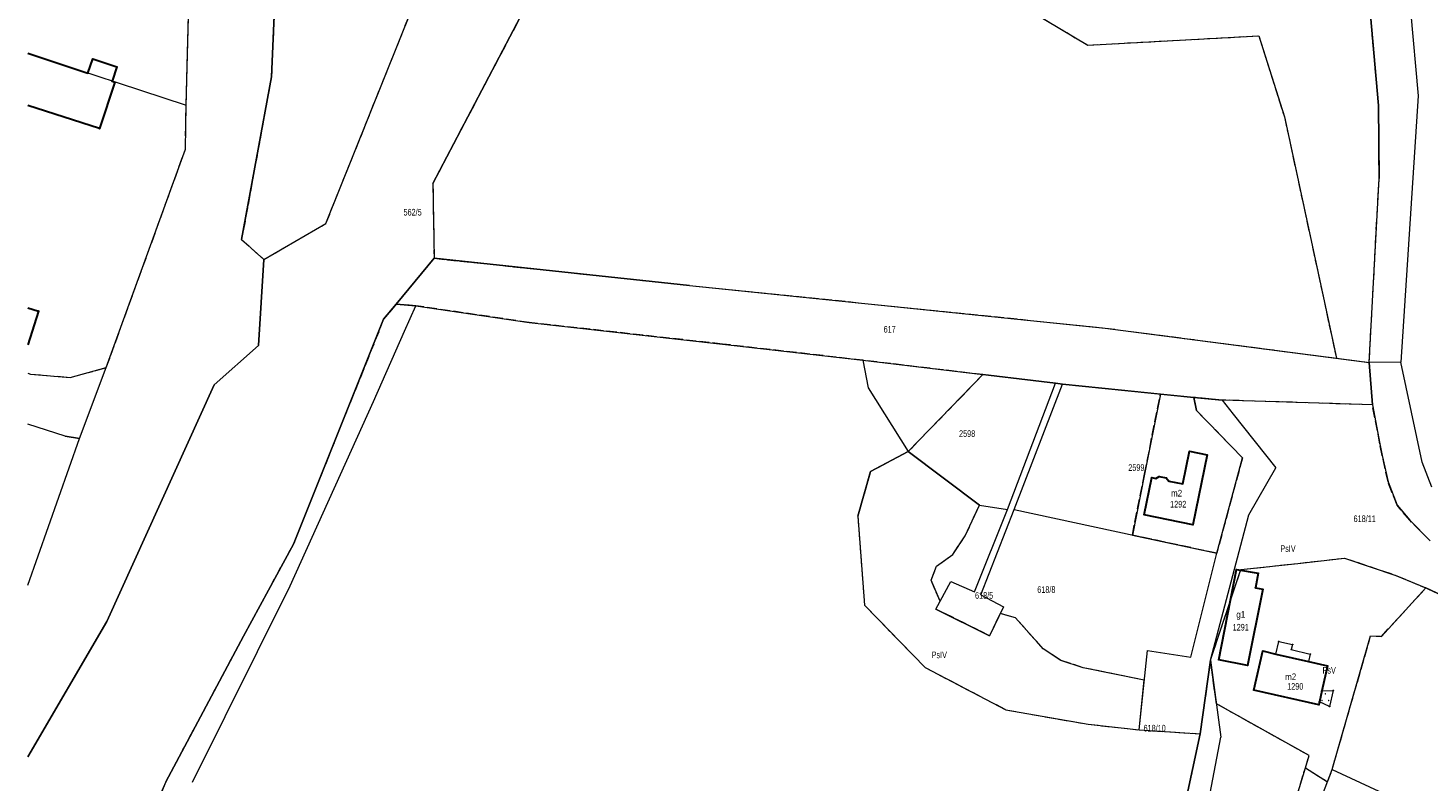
# Model space of a CAD drawing. Header units: metres. Extents: x 7498273 to 7499989, y 5499795 to 5500810.
# Tile 9 of 40: x 7498273 to 7498589, y 5500412 to 5500582. Entities that reach past the tile are written whole.
import ezdxf

# ---------------------------------------------------------------- set-up
doc = ezdxf.new("R2010")
doc.units = ezdxf.units.M
doc.header["$MEASUREMENT"] = 0
doc.linetypes.add('2.25_0.75', pattern=[3, 2.25, -0.75])
doc.layers.get('0').update_dxf_attribs({"color": 2})
for name, color, linetype, lineweight in [('209-oznaczenie konturu klasyfikacyjnego', 7, 'Continuous', 0), ('211-numer działki ewidencyjnej', 7, 'Continuous', 0), ('217-kontur klasyfikacyjny', 7, 'Continuous', 0), ('218-kontur użytku gruntowego', 7, 'Continuous', 0), ('219-działka ewidencyjna', 7, 'Continuous', 0), ('312-budynek ewidencyjny', 7, 'Continuous', 0), ('312-oznaczenie budynku ewidencyjnego', 7, 'Continuous', 0), ('312-oznaczenie budynku ewidencyjnego-Atr117', 7, 'Continuous', 0), ('inny obiekt trwale związany z budynkiem (powierzchnia)', 7, 'Continuous', 0), ('Punkt budynku', 7, 'Continuous', 0), ('wjazd do podziemia', 7, 'Continuous', 0)]:
    doc.layers.add(name, color=color, linetype=linetype, lineweight=lineweight)
doc.styles.get("Standard").update_dxf_attribs({"font": 'Working1250.shx', "width": 0.75})

# ---------------------------------------------------------------- blocks, each defined once
blk = doc.blocks.new('PUNKTBUD')
at = {"color": 0}
blk.add_circle((0, 0), 0.09, dxfattribs=at)
blk = doc.blocks.new('PW02')
at = {"linetype": 'Continuous', "lineweight": 13}
h = blk.add_hatch(color=0, dxfattribs=at)
edge = h.paths.add_edge_path()
edge.add_arc((0, 0), 0.18, 0, 360)

msp = doc.modelspace()

# ---------------------------------------------------------------- linework, layer by layer
at = {"layer": '217-kontur klasyfikacyjny', "color": 3, "linetype": '2.25_0.75', "lineweight": 13, "flags": 128}
for points in [[(7498329.95, 5500614.6), (7498328.03, 5500571.27)], [(7498340.33, 5500538.28), (7498369.51, 5500611.02)], [(7498468.63, 5500604.33), (7498512, 5500578.42)], [(7498309.11, 5500576.68), (7498309.71, 5500599.03)], [(7498384.94, 5500586.32), (7498364.41, 5500547.29)], [(7498577.56, 5500564.85), (7498575.7, 5500585.2)], [(7498512, 5500578.42), (7498550.56, 5500580.51)], [(7498550.56, 5500580.51), (7498556.33, 5500562.24)], [(7498308.8, 5500564.87), (7498309.11, 5500576.68)], [(7498328.03, 5500571.27), (7498321.32, 5500534.66)], [(7498308.65, 5500554.96), (7498308.8, 5500564.87)], [(7498577.65, 5500548.35), (7498577.56, 5500564.85)], [(7498556.33, 5500562.24), (7498568.04, 5500507.91)], [(7498290.82, 5500505.79), (7498308.65, 5500554.96)], [(7498364.41, 5500547.29), (7498364.7, 5500530.41)], [(7498575.43, 5500506.95), (7498577.65, 5500548.35)], [(7498326.32, 5500530.15), (7498340.33, 5500538.28)], [(7498321.32, 5500534.66), (7498326.32, 5500530.15)], [(7498364.7, 5500530.41), (7498422.24, 5500524.32)], [(7498422.24, 5500524.32), (7498515.91, 5500514.71)], [(7498356.11, 5500520.08), (7498353.32, 5500516.67)], [(7498360.58, 5500519.71), (7498356.11, 5500520.08)], [(7498386.11, 5500515.96), (7498360.58, 5500519.71)], [(7498353.32, 5500516.67), (7498332.98, 5500466.02)], [(7498429.7, 5500511.09), (7498386.11, 5500515.96)], [(7498515.91, 5500514.71), (7498568.04, 5500507.91)], [(7498461.28, 5500507.46), (7498429.7, 5500511.09)], [(7498488.37, 5500504.21), (7498461.28, 5500507.46)], [(7498568.04, 5500507.91), (7498575.43, 5500506.95)], [(7498273.174, 5500504.528), (7498273.75, 5500504.34)], [(7498273.75, 5500504.34), (7498282.65, 5500503.58)], [(7498282.65, 5500503.58), (7498290.82, 5500505.79)], [(7498488.37, 5500504.21), (7498471.54, 5500486.88)], [(7498504.72, 5500502.25), (7498488.37, 5500504.21)], [(7498506.28, 5500502.06), (7498504.72, 5500502.25)], [(7498518.87, 5500500.79), (7498506.28, 5500502.06)], [(7498528.38, 5500499.83), (7498518.87, 5500500.79)], [(7498524.8, 5500481.78), (7498528.38, 5500499.83)], [(7498542.28, 5500498.49), (7498535.92, 5500499.07)], [(7498535.92, 5500499.07), (7498536.49, 5500496.12)], [(7498576.14, 5500497.4), (7498542.28, 5500498.49)], [(7498577.85, 5500488.62), (7498576.14, 5500497.4)], [(7498536.49, 5500496.12), (7498546.87, 5500485.5)], [(7498471.54, 5500486.88), (7498463.07, 5500482.36)], [(7498487.58, 5500474.84), (7498471.54, 5500486.88)], [(7498578.36, 5500486), (7498577.85, 5500488.62)], [(7498546.87, 5500485.5), (7498541.07, 5500463.98)], [(7498579.67, 5500480.06), (7498578.36, 5500486)], [(7498463.07, 5500482.36), (7498460.19, 5500472.32)], [(7498522.05, 5500468.07), (7498524.8, 5500481.78)], [(7498581.7, 5500474.78), (7498579.67, 5500480.06)], [(7498484.39, 5500467.9), (7498487.58, 5500474.84)], [(7498584.55, 5500471.43), (7498581.7, 5500474.78)], [(7498460.19, 5500472.32), (7498461.67, 5500452.29)], [(7498589.18, 5500466.74), (7498584.55, 5500471.43)], [(7498541.07, 5500463.98), (7498522.05, 5500468.07)], [(7498332.98, 5500466.02), (7498321.73, 5500445.32)], [(7498481.56, 5500463.69), (7498484.39, 5500467.9)], [(7498477.91, 5500461.07), (7498481.56, 5500463.69)], [(7498546.51, 5500460.3), (7498559.32, 5500461.7)], [(7498559.32, 5500461.7), (7498569.87, 5500462.89)], [(7498569.87, 5500462.89), (7498581.46, 5500459)], [(7498476.73, 5500457.89), (7498477.91, 5500461.07)], [(7498539.66, 5500439.89), (7498546.51, 5500460.3)], [(7498581.46, 5500459), (7498588.18, 5500456.17)], [(7498478.73, 5500453.16), (7498476.73, 5500457.89)], [(7498578.2, 5500445.26), (7498588.18, 5500456.17)], [(7498588.18, 5500456.17), (7498592.99, 5500453.93)], [(7498461.67, 5500452.29), (7498475.38, 5500438.23)], [(7498477.79, 5500451.41), (7498478.73, 5500453.16)], [(7498489.88, 5500445.4), (7498477.79, 5500451.41)], [(7498492.28, 5500450.42), (7498489.88, 5500445.4)], [(7498495.72, 5500449.45), (7498492.28, 5500450.42)], [(7498501.96, 5500442.48), (7498495.72, 5500449.45)], [(7498321.73, 5500445.32), (7498304.21, 5500412.52)], [(7498568.61, 5500420.56), (7498575.75, 5500445.39)], [(7498575.75, 5500445.39), (7498578.2, 5500445.26)], [(7498505.96, 5500439.86), (7498501.96, 5500442.48)], [(7498511, 5500438.21), (7498505.96, 5500439.86)], [(7498539.66, 5500439.89), (7498537.31, 5500423.31)], [(7498540.99, 5500430.1), (7498539.66, 5500439.89)], [(7498475.38, 5500438.23), (7498493.57, 5500428.71)], [(7498524.74, 5500435.39), (7498511, 5500438.21)], [(7498523.58, 5500424.2), (7498524.74, 5500435.39)], [(7498561.88, 5500418.41), (7498540.99, 5500430.1)], [(7498493.57, 5500428.71), (7498512.09, 5500425.48)], [(7498512.09, 5500425.48), (7498523.58, 5500424.2)], [(7498523.58, 5500424.2), (7498537.31, 5500423.31)], [(7498537.31, 5500423.31), (7498530.46, 5500391.16)], [(7498561.04, 5500415.63), (7498561.88, 5500418.41)], [(7498567.09, 5500415.26), (7498568.61, 5500420.56)], [(7498557.26, 5500403.1), (7498561.04, 5500415.63)], [(7498561.04, 5500415.63), (7498566.03, 5500412.5)], [(7498566.03, 5500412.5), (7498567.09, 5500415.26)], [(7498304.21, 5500412.52), (7498298.63, 5500398.96)]]:
    msp.add_lwpolyline(points, dxfattribs=at)
at = {"layer": '218-kontur użytku gruntowego', "color": 3, "linetype": 'Continuous', "lineweight": 13, "flags": 128}
for points in [[(7498329.95, 5500614.6), (7498328.03, 5500571.27)], [(7498340.33, 5500538.28), (7498369.51, 5500611.02)], [(7498468.63, 5500604.33), (7498512, 5500578.42)], [(7498309.11, 5500576.68), (7498309.71, 5500599.03)], [(7498384.94, 5500586.32), (7498364.41, 5500547.29)], [(7498577.56, 5500564.85), (7498575.7, 5500585.2)], [(7498584.71, 5500586.23), (7498586.47, 5500567.01)], [(7498512, 5500578.42), (7498550.56, 5500580.51)], [(7498550.56, 5500580.51), (7498556.33, 5500562.24)], [(7498308.8, 5500564.87), (7498309.11, 5500576.68)], [(7498328.03, 5500571.27), (7498321.32, 5500534.66)], [(7498586.47, 5500567.01), (7498582.53, 5500507.05)], [(7498308.65, 5500554.96), (7498308.8, 5500564.87)], [(7498577.65, 5500548.35), (7498577.56, 5500564.85)], [(7498556.33, 5500562.24), (7498568.04, 5500507.91)], [(7498290.82, 5500505.79), (7498308.65, 5500554.96)], [(7498364.41, 5500547.29), (7498364.7, 5500530.41)], [(7498575.43, 5500506.95), (7498577.65, 5500548.35)], [(7498326.32, 5500530.15), (7498340.33, 5500538.28)], [(7498321.32, 5500534.66), (7498326.32, 5500530.15)], [(7498326.32, 5500530.15), (7498325.13, 5500510.77)], [(7498364.7, 5500530.41), (7498356.11, 5500520.08)], [(7498364.7, 5500530.41), (7498422.24, 5500524.32)], [(7498422.24, 5500524.32), (7498515.91, 5500514.71)], [(7498356.11, 5500520.08), (7498353.32, 5500516.67)], [(7498356.11, 5500520.08), (7498360.58, 5500519.71)], [(7498360.58, 5500519.71), (7498386.11, 5500515.96)], [(7498353.32, 5500516.67), (7498332.98, 5500466.02)], [(7498386.11, 5500515.96), (7498429.7, 5500511.09)], [(7498515.91, 5500514.71), (7498568.04, 5500507.91)], [(7498325.13, 5500510.77), (7498315.14, 5500501.93)], [(7498429.7, 5500511.09), (7498461.28, 5500507.46)], [(7498461.28, 5500507.46), (7498488.37, 5500504.21)], [(7498568.04, 5500507.91), (7498575.43, 5500506.95)], [(7498582.53, 5500507.05), (7498575.43, 5500506.95)], [(7498575.43, 5500506.95), (7498576.14, 5500497.4)], [(7498587.38, 5500484.48), (7498582.53, 5500507.05)], [(7498273.174, 5500504.528), (7498273.75, 5500504.34)], [(7498273.75, 5500504.34), (7498282.65, 5500503.58)], [(7498282.65, 5500503.58), (7498290.82, 5500505.79)], [(7498488.37, 5500504.21), (7498471.54, 5500486.88)], [(7498504.72, 5500502.25), (7498488.37, 5500504.21)], [(7498315.14, 5500501.93), (7498290.91, 5500448.6)], [(7498506.28, 5500502.06), (7498504.72, 5500502.25)], [(7498518.87, 5500500.79), (7498506.28, 5500502.06)], [(7498528.38, 5500499.83), (7498518.87, 5500500.79)], [(7498528.38, 5500499.83), (7498524.8, 5500481.78)], [(7498535.92, 5500499.07), (7498528.38, 5500499.83)], [(7498536.49, 5500496.12), (7498535.92, 5500499.07)], [(7498542.28, 5500498.49), (7498535.92, 5500499.07)], [(7498576.14, 5500497.4), (7498542.28, 5500498.49)], [(7498576.14, 5500497.4), (7498577.85, 5500488.62)], [(7498546.87, 5500485.5), (7498536.49, 5500496.12)], [(7498281.58, 5500490.34), (7498273.174, 5500493.061)], [(7498284.79, 5500489.82), (7498281.58, 5500490.34)], [(7498273.174, 5500456.816), (7498284.79, 5500489.82)], [(7498471.54, 5500486.88), (7498463.07, 5500482.36)], [(7498487.58, 5500474.84), (7498471.54, 5500486.88)], [(7498577.85, 5500488.62), (7498578.36, 5500486)], [(7498541.07, 5500463.98), (7498546.87, 5500485.5)], [(7498578.36, 5500486), (7498579.67, 5500480.06)], [(7498589.52, 5500478.89), (7498587.38, 5500484.48)], [(7498463.07, 5500482.36), (7498460.19, 5500472.32)], [(7498524.8, 5500481.78), (7498522.05, 5500468.07)], [(7498579.67, 5500480.06), (7498581.7, 5500474.78)], [(7498484.39, 5500467.9), (7498487.58, 5500474.84)], [(7498581.7, 5500474.78), (7498584.55, 5500471.43)], [(7498460.19, 5500472.32), (7498461.67, 5500452.29)], [(7498584.55, 5500471.43), (7498589.18, 5500466.74)], [(7498522.05, 5500468.07), (7498541.07, 5500463.98)], [(7498332.98, 5500466.02), (7498321.73, 5500445.32)], [(7498481.56, 5500463.69), (7498484.39, 5500467.9)], [(7498477.91, 5500461.07), (7498481.56, 5500463.69)], [(7498546.51, 5500460.3), (7498559.32, 5500461.7)], [(7498559.32, 5500461.7), (7498569.87, 5500462.89)], [(7498569.87, 5500462.89), (7498581.46, 5500459)], [(7498476.73, 5500457.89), (7498477.91, 5500461.07)], [(7498539.66, 5500439.89), (7498546.51, 5500460.3)], [(7498581.46, 5500459), (7498588.18, 5500456.17)], [(7498478.73, 5500453.16), (7498476.73, 5500457.89)], [(7498578.2, 5500445.26), (7498588.18, 5500456.17)], [(7498588.18, 5500456.17), (7498592.99, 5500453.93)], [(7498461.67, 5500452.29), (7498475.38, 5500438.23)], [(7498477.79, 5500451.41), (7498478.73, 5500453.16)], [(7498489.88, 5500445.4), (7498477.79, 5500451.41)], [(7498492.28, 5500450.42), (7498489.88, 5500445.4)], [(7498495.72, 5500449.45), (7498492.28, 5500450.42)], [(7498501.96, 5500442.48), (7498495.72, 5500449.45)], [(7498290.91, 5500448.6), (7498273.174, 5500418.111)], [(7498321.73, 5500445.32), (7498304.21, 5500412.52)], [(7498568.61, 5500420.56), (7498575.75, 5500445.39)], [(7498575.75, 5500445.39), (7498578.2, 5500445.26)], [(7498505.96, 5500439.86), (7498501.96, 5500442.48)], [(7498511, 5500438.21), (7498505.96, 5500439.86)], [(7498539.66, 5500439.89), (7498537.31, 5500423.31)], [(7498540.99, 5500430.1), (7498539.66, 5500439.89)], [(7498475.38, 5500438.23), (7498493.57, 5500428.71)], [(7498524.74, 5500435.39), (7498511, 5500438.21)], [(7498523.58, 5500424.2), (7498524.74, 5500435.39)], [(7498561.88, 5500418.41), (7498540.99, 5500430.1)], [(7498493.57, 5500428.71), (7498512.09, 5500425.48)], [(7498512.09, 5500425.48), (7498523.58, 5500424.2)], [(7498523.58, 5500424.2), (7498537.31, 5500423.31)], [(7498537.31, 5500423.31), (7498530.46, 5500391.16)], [(7498561.04, 5500415.63), (7498561.88, 5500418.41)], [(7498567.09, 5500415.26), (7498568.61, 5500420.56)], [(7498557.26, 5500403.1), (7498561.04, 5500415.63)], [(7498561.04, 5500415.63), (7498566.03, 5500412.5)], [(7498566.03, 5500412.5), (7498567.09, 5500415.26)], [(7498304.21, 5500412.52), (7498298.63, 5500398.96)]]:
    msp.add_lwpolyline(points, dxfattribs=at)
at = {"layer": '219-działka ewidencyjna', "color": 3, "linetype": 'Continuous', "lineweight": 13, "flags": 128}
for points in [[(7498328.03, 5500571.27), (7498329.95, 5500614.6)], [(7498340.33, 5500538.28), (7498369.51, 5500611.02)], [(7498340.33, 5500538.28), (7498369.51, 5500611.02)], [(7498308.8, 5500564.87), (7498309.71, 5500599.03)], [(7498308.8, 5500564.87), (7498309.71, 5500599.03)], [(7498364.41, 5500547.29), (7498384.94, 5500586.32)], [(7498364.41, 5500547.29), (7498384.94, 5500586.32)], [(7498575.7, 5500585.2), (7498577.56, 5500564.85)], [(7498273.174, 5500576.606), (7498308.8, 5500564.87)], [(7498321.32, 5500534.66), (7498328.03, 5500571.27)], [(7498308.65, 5500554.96), (7498308.8, 5500564.87)], [(7498308.65, 5500554.96), (7498308.8, 5500564.87)], [(7498577.56, 5500564.85), (7498577.65, 5500548.35)], [(7498290.82, 5500505.79), (7498308.65, 5500554.96)], [(7498290.82, 5500505.79), (7498308.65, 5500554.96)], [(7498364.41, 5500547.29), (7498364.7, 5500530.41)], [(7498364.41, 5500547.29), (7498364.7, 5500530.41)], [(7498575.43, 5500506.95), (7498577.65, 5500548.35)], [(7498326.32, 5500530.15), (7498340.33, 5500538.28)], [(7498326.32, 5500530.15), (7498340.33, 5500538.28)], [(7498321.32, 5500534.66), (7498326.32, 5500530.15)], [(7498325.13, 5500510.77), (7498326.32, 5500530.15)], [(7498356.11, 5500520.08), (7498364.7, 5500530.41)], [(7498356.11, 5500520.08), (7498364.7, 5500530.41)], [(7498422.24, 5500524.32), (7498364.7, 5500530.41)], [(7498422.24, 5500524.32), (7498515.91, 5500514.71)], [(7498353.32, 5500516.67), (7498356.11, 5500520.08)], [(7498353.32, 5500516.67), (7498356.11, 5500520.08)], [(7498360.58, 5500519.71), (7498356.11, 5500520.08)], [(7498358.05, 5500513.98), (7498360.58, 5500519.71)], [(7498360.58, 5500519.71), (7498386.11, 5500515.96)], [(7498332.98, 5500466.02), (7498353.32, 5500516.67)], [(7498332.98, 5500466.02), (7498353.32, 5500516.67)], [(7498386.11, 5500515.96), (7498429.7, 5500511.09)], [(7498351.07, 5500498.14), (7498358.05, 5500513.98)], [(7498515.91, 5500514.71), (7498575.43, 5500506.95)], [(7498315.14, 5500501.93), (7498325.13, 5500510.77)], [(7498429.7, 5500511.09), (7498461.28, 5500507.46)], [(7498461.28, 5500507.46), (7498504.72, 5500502.25)], [(7498461.28, 5500507.46), (7498462.49, 5500501.22)], [(7498576.14, 5500497.4), (7498575.43, 5500506.95)], [(7498273.174, 5500504.528), (7498273.75, 5500504.34)], [(7498273.75, 5500504.34), (7498282.65, 5500503.58)], [(7498282.65, 5500503.58), (7498290.82, 5500505.79)], [(7498284.79, 5500489.82), (7498290.82, 5500505.79)], [(7498290.91, 5500448.6), (7498315.14, 5500501.93)], [(7498462.49, 5500501.22), (7498471.54, 5500486.88)], [(7498493.9, 5500473.86), (7498504.72, 5500502.25)], [(7498495.41, 5500473.8), (7498506.28, 5500502.06)], [(7498504.72, 5500502.25), (7498506.28, 5500502.06)], [(7498506.28, 5500502.06), (7498535.92, 5500499.07)], [(7498332.23, 5500456.63), (7498351.07, 5500498.14)], [(7498535.92, 5500499.07), (7498536.49, 5500496.12)], [(7498535.92, 5500499.07), (7498542.28, 5500498.49)], [(7498542.28, 5500498.49), (7498544.78, 5500495.34)], [(7498576.14, 5500497.4), (7498542.28, 5500498.49)], [(7498576.14, 5500497.4), (7498577.85, 5500488.62)], [(7498536.49, 5500496.12), (7498546.87, 5500485.5)], [(7498544.78, 5500495.34), (7498554.42, 5500483.22)], [(7498281.58, 5500490.34), (7498273.174, 5500493.061)], [(7498281.58, 5500490.34), (7498284.79, 5500489.82)], [(7498273.174, 5500456.816), (7498284.79, 5500489.82)], [(7498273.174, 5500456.816), (7498284.79, 5500489.82)], [(7498463.07, 5500482.36), (7498471.54, 5500486.88)], [(7498471.54, 5500486.88), (7498487.58, 5500474.84)], [(7498577.85, 5500488.62), (7498578.36, 5500486)], [(7498541.07, 5500463.98), (7498546.87, 5500485.5)], [(7498578.36, 5500486), (7498579.67, 5500480.06)], [(7498460.19, 5500472.32), (7498463.07, 5500482.36)], [(7498548.28, 5500472.64), (7498554.42, 5500483.22)], [(7498579.67, 5500480.06), (7498581.7, 5500474.78)], [(7498487.58, 5500474.84), (7498493.9, 5500473.86)], [(7498581.7, 5500474.78), (7498584.55, 5500471.43)], [(7498460.19, 5500472.32), (7498461.67, 5500452.29)], [(7498486.47, 5500455.3), (7498493.9, 5500473.86)], [(7498487.93, 5500454.61), (7498495.41, 5500473.8)], [(7498495.41, 5500473.8), (7498541.07, 5500463.98)], [(7498539.66, 5500439.89), (7498548.28, 5500472.64)], [(7498584.55, 5500471.43), (7498589.18, 5500466.74)], [(7498321.73, 5500445.32), (7498332.98, 5500466.02)], [(7498321.73, 5500445.32), (7498332.98, 5500466.02)], [(7498535.23, 5500440.57), (7498541.07, 5500463.98)], [(7498546.51, 5500460.3), (7498559.32, 5500461.7)], [(7498559.32, 5500461.7), (7498569.87, 5500462.89)], [(7498569.87, 5500462.89), (7498581.46, 5500459)], [(7498539.66, 5500439.89), (7498546.51, 5500460.3)], [(7498581.46, 5500459), (7498588.18, 5500456.17)], [(7498310.27, 5500412.43), (7498332.23, 5500456.63)], [(7498477.79, 5500451.41), (7498481.14, 5500457.63)], [(7498481.14, 5500457.63), (7498486.47, 5500455.3)], [(7498578.2, 5500445.26), (7498588.18, 5500456.17)], [(7498592.99, 5500453.93), (7498588.18, 5500456.17)], [(7498461.67, 5500452.29), (7498475.38, 5500438.23)], [(7498487.93, 5500454.61), (7498493.01, 5500451.95)], [(7498477.79, 5500451.41), (7498489.88, 5500445.4)], [(7498493.01, 5500451.95), (7498489.88, 5500445.4)], [(7498273.174, 5500418.111), (7498290.91, 5500448.6)], [(7498304.21, 5500412.52), (7498321.73, 5500445.32)], [(7498304.21, 5500412.52), (7498321.73, 5500445.32)], [(7498567.09, 5500415.26), (7498575.75, 5500445.39)], [(7498575.75, 5500445.39), (7498578.2, 5500445.26)], [(7498523.58, 5500424.2), (7498525.44, 5500442.1)], [(7498525.44, 5500442.1), (7498535.23, 5500440.57)], [(7498537.31, 5500423.31), (7498539.66, 5500439.89)], [(7498539.66, 5500439.89), (7498542.02, 5500422.54)], [(7498475.38, 5500438.23), (7498493.57, 5500428.71)], [(7498493.57, 5500428.71), (7498512.09, 5500425.48)], [(7498512.09, 5500425.48), (7498523.58, 5500424.2)], [(7498523.58, 5500424.2), (7498537.31, 5500423.31)], [(7498528.45, 5500351.58), (7498542.02, 5500422.54)], [(7498530.46, 5500391.16), (7498537.31, 5500423.31)], [(7498564.91, 5500409.57), (7498567.09, 5500415.26)], [(7498567.09, 5500415.26), (7498606.9, 5500396.84)], [(7498304.21, 5500412.52), (7498298.63, 5500398.96)], [(7498304.21, 5500412.52), (7498298.63, 5500398.96)]]:
    msp.add_lwpolyline(points, dxfattribs=at)
at = {"layer": '312-budynek ewidencyjny', "color": 7, "linetype": 'Continuous', "lineweight": 30, "flags": 128}
for points in [[(7498273.174, 5500576.581), (7498286.69, 5500572.12)], [(7498286.69, 5500572.12), (7498287.77, 5500575.35)], [(7498287.77, 5500575.35), (7498293.18, 5500573.55)], [(7498293.18, 5500573.55), (7498292.11, 5500570.32)], [(7498292.77, 5500570.1), (7498289.28, 5500559.62)], [(7498292.11, 5500570.32), (7498292.77, 5500570.1)], [(7498289.28, 5500559.62), (7498273.174, 5500564.843)], [(7498273.174, 5500519.255), (7498275.52, 5500518.53)], [(7498275.52, 5500518.53), (7498273.174, 5500510.915)], [(7498533.4, 5500479.6), (7498534.92, 5500486.94)], [(7498534.92, 5500486.94), (7498538.93, 5500486.11)], [(7498538.93, 5500486.11), (7498535.69, 5500470.39)], [(7498524.72, 5500472.66), (7498526.45, 5500481.03)], [(7498526.45, 5500481.03), (7498527.33, 5500480.85)], [(7498527.33, 5500480.85), (7498528.13, 5500481.27)], [(7498528.13, 5500481.27), (7498529.7, 5500480.95)], [(7498529.7, 5500480.95), (7498530.27, 5500480.25)], [(7498530.27, 5500480.25), (7498533.4, 5500479.6)], [(7498535.69, 5500470.39), (7498524.72, 5500472.66)], [(7498541.54, 5500439.96), (7498545.53, 5500460.31)], [(7498545.53, 5500460.31), (7498550.4, 5500459.47)], [(7498550.4, 5500459.47), (7498549.82, 5500456.17)], [(7498551.43, 5500455.86), (7498548.02, 5500438.69)], [(7498549.82, 5500456.17), (7498551.43, 5500455.86)], [(7498548.02, 5500438.69), (7498541.54, 5500439.96)], [(7498549.42, 5500433.17), (7498551.43, 5500441.97)], [(7498551.43, 5500441.97), (7498554.4, 5500441.26)], [(7498554.4, 5500441.26), (7498561.75, 5500439.59)], [(7498561.75, 5500439.59), (7498566.04, 5500438.6)], [(7498566.04, 5500438.6), (7498564.77, 5500432.96)], [(7498564.06, 5500429.84), (7498549.42, 5500433.17)], [(7498564.21, 5500430.5), (7498564.06, 5500429.84)], [(7498564.77, 5500432.96), (7498564.21, 5500430.5)]]:
    msp.add_lwpolyline(points, dxfattribs=at)
at = {"layer": 'inny obiekt trwale związany z budynkiem (powierzchnia)', "color": 7, "linetype": 'Continuous', "lineweight": 13, "flags": 128}
msp.add_lwpolyline([(7498555.03, 5500444.1), (7498558.14, 5500443.41), (7498557.87, 5500442.29), (7498562.15, 5500441.27), (7498561.75, 5500439.59), (7498554.4, 5500441.26), (7498555.03, 5500444.1)], close=True, dxfattribs=at)
at = {"layer": 'wjazd do podziemia', "color": 7, "linetype": 'Continuous', "lineweight": 13}
msp.add_3dface([(7498564.21, 5500430.5), (7498564.77, 5500432.96), (7498567.34, 5500433.05), (7498566.48, 5500429.48)], dxfattribs=at)

# ---------------------------------------------------------------- block references
at = {"layer": 'Punkt budynku', "color": 5, "linetype": 'Continuous', "lineweight": 13}
for p in [(7498287.77, 5500575.35), (7498286.69, 5500572.12), (7498293.18, 5500573.55), (7498292.11, 5500570.32), (7498292.77, 5500570.1), (7498289.28, 5500559.62), (7498275.52, 5500518.53), (7498534.92, 5500486.94), (7498538.93, 5500486.11), (7498526.45, 5500481.03), (7498527.33, 5500480.85), (7498528.13, 5500481.27), (7498529.7, 5500480.95), (7498530.27, 5500480.25), (7498533.4, 5500479.6), (7498524.72, 5500472.66), (7498535.69, 5500470.39), (7498545.53, 5500460.31), (7498550.4, 5500459.47), (7498549.82, 5500456.17), (7498551.43, 5500455.86), (7498555.03, 5500444.1), (7498558.14, 5500443.41), (7498541.54, 5500439.96), (7498551.43, 5500441.97), (7498554.4, 5500441.26), (7498557.87, 5500442.29), (7498561.75, 5500439.59), (7498562.15, 5500441.27), (7498548.02, 5500438.69), (7498566.04, 5500438.6), (7498549.42, 5500433.17), (7498564.21, 5500430.5), (7498564.77, 5500432.96), (7498567.34, 5500433.05), (7498564.06, 5500429.84), (7498566.48, 5500429.48)]:
    msp.add_blockref('PUNKTBUD', p, dxfattribs=at)
at = {"layer": 'wjazd do podziemia', "color": 7, "linetype": 'Continuous', "lineweight": 13}
for p in [(7498564.795, 5500430.815), (7498565.545, 5500432.315), (7498566.295, 5500430.815)]:
    msp.add_blockref('PW02', p, dxfattribs=at)

# ---------------------------------------------------------------- texts
at = {"layer": '209-oznaczenie konturu klasyfikacyjnego', "color": 3, "linetype": 'Continuous', "lineweight": 13, "char_height": 1.5, "attachment_point": 7, "line_spacing_factor": 0.6}
for s, insert in [('\\H1x;\\W0.79;PsIV', (7498555.4, 5500464.26)), ('\\H1x;\\W0.79;PsIV', (7498476.82, 5500440.33)), ('\\H1x;\\W0.79;PsV', (7498564.92, 5500436.86))]:
    msp.add_mtext(s, dxfattribs=dict(at, insert=insert))
at = {"layer": '211-numer działki ewidencyjnej', "color": 3, "linetype": 'Continuous', "lineweight": 13, "char_height": 1.5, "line_spacing_factor": 0.6}
for s, insert, attachment_point in [('\\H1x;\\W0.79;562/5', (7498357.8, 5500541.54), 1), ('\\H1x;\\W0.79;617', (7498466, 5500513.66), 7), ('\\H1x;\\W0.79;2598', (7498483, 5500490.16), 7), ('\\H1x;\\W0.79;2599', (7498521.14, 5500482.52), 7), ('\\H1x;\\W0.79;618/11', (7498571.91, 5500470.98), 7), ('\\H1x;\\W0.79;618/5', (7498486.6, 5500453.71), 7), ('\\H1x;\\W0.79;618/8', (7498500.63, 5500455.04), 7), ('\\H1x;\\W0.79;618/10', (7498524.58, 5500423.81), 7)]:
    msp.add_mtext(s, dxfattribs=dict(at, insert=insert, attachment_point=attachment_point))
at = {"layer": '312-oznaczenie budynku ewidencyjnego', "color": 7, "linetype": 'Continuous', "lineweight": 13, "char_height": 1.5, "attachment_point": 1, "line_spacing_factor": 0.6}
for s, insert in [('\\H1x;\\W0.79;1292', (7498530.56, 5500475.78)), ('\\H1x;\\W0.79;1291', (7498544.66, 5500448.07)), ('\\H1x;\\W0.79;1290', (7498556.94, 5500434.75))]:
    msp.add_mtext(s, dxfattribs=dict(at, insert=insert))
at = {"layer": '312-oznaczenie budynku ewidencyjnego-Atr117', "color": 7, "char_height": 1.5, "line_spacing_factor": 0.6}
for s, insert, attachment_point in [('\\H1x;\\W0.9;m2', (7498530.77, 5500478.26), 1), ('\\H1x;\\W0.9;g1', (7498546.49, 5500449), 8), ('\\H1x;\\W0.9;m2', (7498557.73, 5500435.41), 8)]:
    msp.add_mtext(s, dxfattribs=dict(at, insert=insert, attachment_point=attachment_point))

doc.saveas('drawing.dxf')
